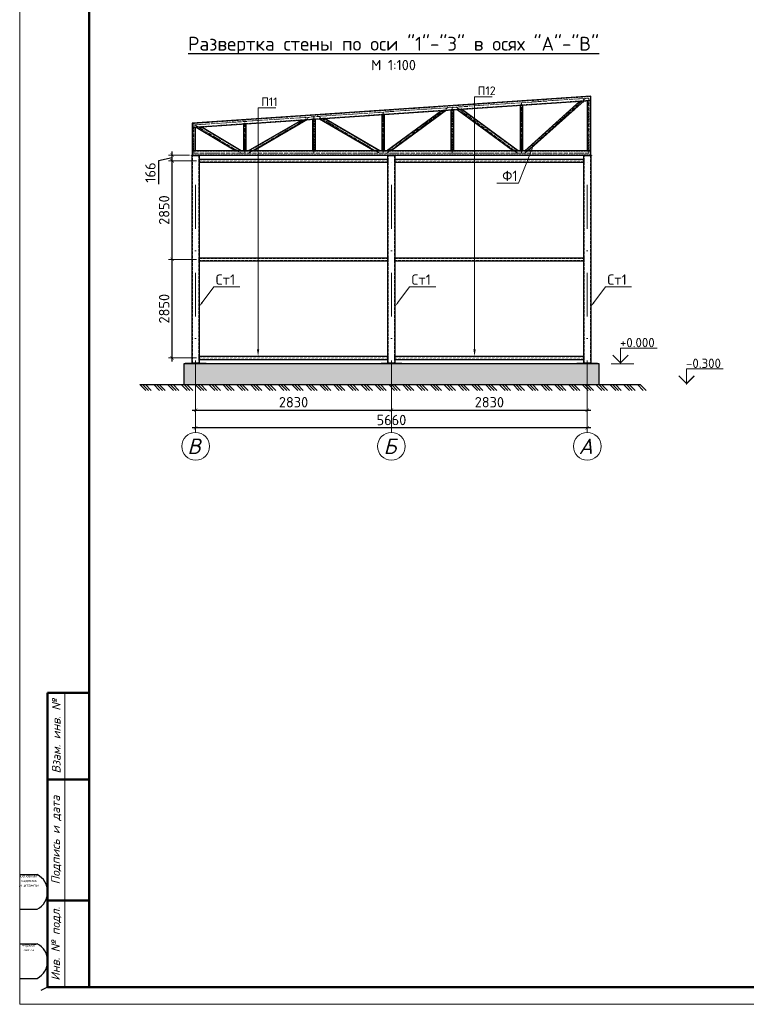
# Model space of a CAD drawing. Header units: millimetres. Extents: x 2842173 to 10151342, y -218675 to 375325.
# Tile 19 of 107: x 2928478 to 2949481, y -99875 to -71410. Entities that reach past the tile are written whole.
import ezdxf
from ezdxf import colors
from ezdxf.entities.mleader import LeaderData, LeaderLine
from ezdxf.enums import TextEntityAlignment as Align
from ezdxf.math import Vec2, Vec3

# ---------------------------------------------------------------- set-up
doc = ezdxf.new("R2010")
doc.units = ezdxf.units.MM
for name, pattern in [('$0$( Hidden )', [0.375, 0.25, -0.125]), ('ACAD_ISO04W100', [30.5, 24, -3, 0.5, -3]), ('DASH', [1.5, 0.5, -0.25, 0.5, -0.25]), ('DASHDOTX2', [50.8, 25.4, -12.7, 0, -12.7])]:
    doc.linetypes.add(name, pattern=pattern)
doc.layers.get('Defpoints').update_dxf_attribs({"color": 255})
doc.layers.add('0_Текст', color=175, linetype='Continuous', lineweight=20)
doc.layers.add('CS_UNPLOTTED', color=171, linetype='Continuous', plot=False)
doc.styles.add('ICOCPEUR', font='isocpeur.ttf')
doc.styles.add('ISO_1.0', font='isocpeui.ttf')
doc.styles.add('ISOCPEUR', font='isocpeur.ttf')
doc.styles.add('ГОСТ300', font='isocpeur.ttf')
doc.styles.add('Оси', font='isocpeui.ttf')
doc.dimstyles.new('ГОСТ 100', dxfattribs={"dimtxt": 300, "dimasz": 100, "dimexe": 100, "dimexo": 80, "dimgap": 80, "dimtad": 1, "dimdec": 0, "dimtxsty": 'ГОСТ300', "dimblk": 'ARCHTICK', "dimcen": 50, "dimdle": 100, "dimadec": 0, "dimazin": 0, "dimtfac": 1, "dimtdec": 0, "dimtmove": 0, "dimatfit": 3, "dimldrblk": 'ARCHTICK', "dimfxl": 1, "dimlwe": 9, "dimarcsym": 0})
doc.dimstyles.new('ГОСТ 50', dxfattribs={"dimtxt": 300, "dimasz": 100, "dimexe": 100, "dimexo": 80, "dimgap": 80, "dimtad": 1, "dimdec": 0, "dimlfac": 0.5, "dimtxsty": 'ГОСТ300', "dimblk": 'ARCHTICK', "dimcen": 50, "dimdle": 100, "dimadec": 0, "dimazin": 0, "dimtfac": 1, "dimtdec": 0, "dimtmove": 0, "dimatfit": 3, "dimldrblk": 'ARCHTICK', "dimfxl": 1, "dimlwe": 9, "dimarcsym": 0})

# ---------------------------------------------------------------- blocks, each defined once
blk = doc.blocks.new('*U20')
at = {"lineweight": 9}
for p, q in [((-20, -5), (-20, 292)), ((400, -5), (-20, -5))]:
    blk.add_line(p, q, dxfattribs=at)
at = {"lineweight": 50}
for p, q in [((0, 0), (0, 287)), ((0, 85), (-12, 85)), ((-12, 0), (-12, 85)), ((0, 60), (-12, 60)), ((0, 25), (-12, 25)), ((0, 0), (-12, 0)), ((395, 0), (0, 0))]:
    blk.add_line(p, q, dxfattribs=at)
at = {"lineweight": 20}
blk.add_line((-7, 85), (-7, 0), dxfattribs=at)
at = {"layer": 'CS_UNPLOTTED'}
for p, q in [((-20, 32.5), (-15, 32.5)), ((-20, 22.5), (-15, 22.5)), ((-20, 12.5), (-15, 12.5)), ((-20, 2.5), (-15, 2.5)), ((-12, 0), (-14, -1))]:
    blk.add_line(p, q, dxfattribs=at)
for centre in [(-17.66, 27.5), (-17.66, 7.5)]:
    blk.add_arc(centre, 5.67, 298.0574, 61.9426, dxfattribs=at)
at = {"layer": '0_Текст', "char_height": 2.5, "attachment_point": 5, "rotation": 90, "style": 'ISO_1.0'}
for s, insert, width in [('Взам. инв. №', (-9.5, 72.5), 25), ('Подпись и дата', (-9.5, 42.5), 35), ('Инв. № подл.', (-9.5, 12.5), 25)]:
    blk.add_mtext(s, dxfattribs=dict(at, insert=insert, width=width))
at = {"layer": 'CS_UNPLOTTED', "char_height": 0.8, "width": 5, "attachment_point": 2, "style": 'ISO_1.0'}
for s, insert in [('Основная надпись \\Pи штампы', (-17.5, 32.5)), ('Формат листа', (-17.5, 12.5))]:
    blk.add_mtext(s, dxfattribs=dict(at, insert=insert))
blk = doc.blocks.new('*U293')
at = {"color": 0, "lineweight": -2}
for p, q in [((0, 0), (85, -85)), ((40, 0), (125, -85)), ((80, 0), (165, -85)), ((200, 0), (285, -85)), ((240, 0), (325, -85)), ((280, 0), (365, -85)), ((400, 0), (484, -85)), ((439, 0), (524, -85)), ((479, 0), (564, -85)), ((599, 0), (684, -85)), ((639, 0), (724, -85)), ((679, 0), (764, -85)), ((799, 0), (884, -85)), ((839, 0), (924, -85)), ((879, 0), (964, -85)), ((999, 0), (1084, -85)), ((1039, 0), (1124, -85)), ((1079, 0), (1164, -85)), ((1199, 0), (1283, -85)), ((1239, 0), (1323, -85)), ((1278, 0), (1363, -85)), ((1398, 0), (1483, -85)), ((1438, 0), (1523, -85)), ((1478, 0), (1563, -85)), ((1598, 0), (1683, -85)), ((1638, 0), (1723, -85)), ((1678, 0), (1763, -85)), ((1798, 0), (1883, -85)), ((1838, 0), (1923, -85)), ((1878, 0), (1963, -85)), ((1998, 0), (2083, -85)), ((2038, 0), (2122, -85)), ((2078, 0), (2162, -85)), ((2197, 0), (2282, -85)), ((2237, 0), (2322, -85)), ((2277, 0), (2362, -85)), ((2397, 0), (2482, -85)), ((2437, 0), (2522, -85)), ((2477, 0), (2562, -85)), ((2597, 0), (2682, -85)), ((2637, 0), (2722, -85)), ((2677, 0), (2762, -85)), ((2797, 0), (2882, -85)), ((2837, 0), (2922, -85)), ((2877, 0), (2961, -85)), ((2996, 0), (3081, -85)), ((3036, 0), (3121, -85)), ((3076, 0), (3161, -85)), ((3196, 0), (3281, -85)), ((3236, 0), (3321, -85)), ((3276, 0), (3361, -85)), ((3396, 0), (3481, -85)), ((3436, 0), (3521, -85)), ((3476, 0), (3561, -85)), ((3596, 0), (3681, -85)), ((3636, 0), (3721, -85)), ((3676, 0), (3761, -85)), ((3796, 0), (3880, -85)), ((3835, 0), (3920, -85)), ((3875, 0), (3960, -85)), ((3995, 0), (4080, -85)), ((4035, 0), (4120, -85)), ((4075, 0), (4160, -85)), ((4195, 0), (4280, -85)), ((4235, 0), (4320, -85)), ((4275, 0), (4360, -85)), ((4395, 0), (4480, -85)), ((4435, 0), (4520, -85)), ((4475, 0), (4560, -85)), ((4595, 0), (4679, -85)), ((4635, 0), (4719, -85)), ((4675, 0), (4759, -85)), ((4794, 0), (4879, -85)), ((4834, 0), (4919, -85)), ((4874, 0), (4959, -85)), ((4994, 0), (5079, -85)), ((5034, 0), (5119, -85)), ((5074, 0), (5159, -85)), ((5194, 0), (5279, -85)), ((5234, 0), (5319, -85)), ((5274, 0), (5359, -85)), ((5394, 0), (5479, -85)), ((5434, 0), (5518, -85)), ((5474, 0), (5558, -85)), ((5593, 0), (5678, -85)), ((5633, 0), (5718, -85)), ((5673, 0), (5758, -85)), ((5793, 0), (5878, -85)), ((5833, 0), (5918, -85)), ((5873, 0), (5958, -85)), ((5993, 0), (6078, -85)), ((6033, 0), (6118, -85)), ((6073, 0), (6158, -85)), ((6193, 0), (6278, -85)), ((6233, 0), (6318, -85)), ((6273, 0), (6357, -85)), ((6392, 0), (6477, -85)), ((6432, 0), (6517, -85)), ((6472, 0), (6557, -85)), ((6592, 0), (6677, -85)), ((6632, 0), (6717, -85)), ((6672, 0), (6757, -85)), ((6792, 0), (6877, -85)), ((6832, 0), (6917, -85)), ((6872, 0), (6957, -85)), ((6992, 0), (7077, -85)), ((7032, 0), (7117, -85)), ((7072, 0), (7157, -85)), ((7192, 0), (7276, -85)), ((7231, 0), (7316, -85))]:
    blk.add_line(p, q, dxfattribs=at)
blk = doc.blocks.new('*U324')
at = {"color": 0, "linetype": 'DASHDOTX2', "lineweight": -2, "ltscale": 50}
blk.add_line((0, 1209), (0, 8255), dxfattribs=at)
at = {"color": 0, "linetype": 'DASHDOTX2', "lineweight": -2, "ltscale": 30}
blk.add_lwpolyline([(0, 400), (0, 1209)], dxfattribs=at)
at = {"color": 0, "linetype": 'Continuous', "lineweight": -2}
blk.add_circle((0, 0), 400, dxfattribs=at)
at = {"style": 'Оси'}
blk.add_attdef('OS1', text='', height=450, dxfattribs=at).set_placement((-44, 0), align=Align.MIDDLE_CENTER)
blk = doc.blocks.new('_ArchTick')
at = {"color": 0, "linetype": 'ByBlock', "const_width": 0.15}
blk.add_lwpolyline([(-0.5, -0.5), (0.5, 0.5)], dxfattribs=at)
blk = doc.blocks.new('*D326')
at = {"color": 0, "lineweight": 9, "transparency": 16777216}
for p, q in [((2933564, -82050), (2933564, -82799)), ((2939223, -82036), (2939223, -82799))]:
    blk.add_line(p, q, dxfattribs=at)
at = {"color": 0, "lineweight": -2, "transparency": 16777216}
blk.add_line((2933464, -82699), (2939323, -82699), dxfattribs=at)
at = {"layer": 'Defpoints', "color": 0, "transparency": 16777216}
for p in [(2933564, -81970), (2939223, -81956), (2939223, -82699)]:
    blk.add_point(p, dxfattribs=at)
at = {"color": 0, "lineweight": -2, "transparency": 16777216, "xscale": 100, "yscale": 100, "zscale": 100, "rotation": 180}
blk.add_blockref('_ArchTick', (2933564, -82699), dxfattribs=at)
at = {"color": 0, "lineweight": -2, "transparency": 16777216, "xscale": 100, "yscale": 100, "zscale": 100}
blk.add_blockref('_ArchTick', (2939223, -82699), dxfattribs=at)
at = {"color": 0, "transparency": 16777216, "insert": (2936393, -82469), "char_height": 300, "attachment_point": 5, "style": 'ГОСТ300'}
blk.add_mtext('2830', dxfattribs=at)
blk = doc.blocks.new('*D327')
at = {"color": 0, "lineweight": 9, "transparency": 16777216}
for p, q in [((2939224, -82036), (2939224, -82799)), ((2944884, -82168), (2944884, -82799))]:
    blk.add_line(p, q, dxfattribs=at)
at = {"color": 0, "lineweight": -2, "transparency": 16777216}
blk.add_line((2939124, -82699), (2944984, -82699), dxfattribs=at)
at = {"layer": 'Defpoints', "color": 0, "transparency": 16777216}
for p in [(2939224, -81956), (2944884, -82088), (2944884, -82699)]:
    blk.add_point(p, dxfattribs=at)
at = {"color": 0, "lineweight": -2, "transparency": 16777216, "xscale": 100, "yscale": 100, "zscale": 100, "rotation": 180}
blk.add_blockref('_ArchTick', (2939224, -82699), dxfattribs=at)
at = {"color": 0, "lineweight": -2, "transparency": 16777216, "xscale": 100, "yscale": 100, "zscale": 100}
blk.add_blockref('_ArchTick', (2944884, -82699), dxfattribs=at)
at = {"color": 0, "transparency": 16777216, "insert": (2942054, -82469), "char_height": 300, "attachment_point": 5, "style": 'ГОСТ300'}
blk.add_mtext('2830', dxfattribs=at)
blk = doc.blocks.new('*D328')
at = {"color": 0, "lineweight": 9, "transparency": 16777216}
for p, q in [((2933564, -82571), (2933564, -83313)), ((2944884, -82571), (2944884, -83313))]:
    blk.add_line(p, q, dxfattribs=at)
at = {"color": 0, "lineweight": -2, "transparency": 16777216}
blk.add_line((2944984, -83213), (2933464, -83213), dxfattribs=at)
at = {"layer": 'Defpoints', "color": 0, "transparency": 16777216}
for p in [(2933564, -82491), (2944884, -82491), (2933564, -83213)]:
    blk.add_point(p, dxfattribs=at)
at = {"color": 0, "lineweight": -2, "transparency": 16777216, "xscale": 100, "yscale": 100, "zscale": 100, "rotation": 180}
blk.add_blockref('_ArchTick', (2933564, -83213), dxfattribs=at)
at = {"color": 0, "lineweight": -2, "transparency": 16777216, "xscale": 100, "yscale": 100, "zscale": 100}
blk.add_blockref('_ArchTick', (2944884, -83213), dxfattribs=at)
at = {"color": 0, "transparency": 16777216, "insert": (2939224, -82983), "char_height": 300, "attachment_point": 5, "style": 'ГОСТ300'}
blk.add_mtext('5660', dxfattribs=at)
blk = doc.blocks.new('*D333')
at = {"color": 0, "lineweight": -2, "transparency": 16777216}
blk.add_line((2932884, -81290), (2932884, -78240), dxfattribs=at)
at = {"color": 0, "lineweight": 9, "transparency": 16777216}
for p, q in [((2933584, -78340), (2932784, -78340)), ((2933584, -81190), (2932784, -81190))]:
    blk.add_line(p, q, dxfattribs=at)
at = {"layer": 'Defpoints', "color": 0, "transparency": 16777216}
for p in [(2932884, -78340), (2933664, -78340), (2933664, -81190)]:
    blk.add_point(p, dxfattribs=at)
at = {"color": 0, "lineweight": -2, "transparency": 16777216, "xscale": 100, "yscale": 100, "zscale": 100}
for p, rotation in [((2932884, -78340), 90), ((2932884, -81190), 270)]:
    blk.add_blockref('_ArchTick', p, dxfattribs=dict(at, rotation=rotation))
at = {"color": 0, "transparency": 16777216, "insert": (2932654, -79765), "char_height": 300, "attachment_point": 5, "rotation": 90, "style": 'ГОСТ300'}
blk.add_mtext('2850', dxfattribs=at)
blk = doc.blocks.new('*D334')
at = {"color": 0, "lineweight": -2, "transparency": 16777216}
blk.add_line((2932884, -78440), (2932884, -75390), dxfattribs=at)
at = {"color": 0, "lineweight": 9, "transparency": 16777216}
for p, q in [((2933584, -75490), (2932784, -75490)), ((2933584, -78340), (2932784, -78340))]:
    blk.add_line(p, q, dxfattribs=at)
at = {"layer": 'Defpoints', "color": 0, "transparency": 16777216}
for p in [(2932884, -75490), (2933664, -75490), (2933664, -78340)]:
    blk.add_point(p, dxfattribs=at)
at = {"color": 0, "lineweight": -2, "transparency": 16777216, "xscale": 100, "yscale": 100, "zscale": 100}
for p, rotation in [((2932884, -75490), 90), ((2932884, -78340), 270)]:
    blk.add_blockref('_ArchTick', p, dxfattribs=dict(at, rotation=rotation))
at = {"color": 0, "transparency": 16777216, "insert": (2932654, -76915), "char_height": 300, "attachment_point": 5, "rotation": 90, "style": 'ГОСТ300'}
blk.add_mtext('2850', dxfattribs=at)
blk = doc.blocks.new('*D335')
at = {"color": 0, "lineweight": -2, "transparency": 16777216}
for p, q in [((2932884, -75407), (2932486, -75495)), ((2932884, -75590), (2932884, -75224)), ((2932486, -75495), (2932486, -76165))]:
    blk.add_line(p, q, dxfattribs=at)
at = {"color": 0, "lineweight": 9, "transparency": 16777216}
for p, q in [((2933384, -75324), (2932784, -75324)), ((2933584, -75490), (2932784, -75490))]:
    blk.add_line(p, q, dxfattribs=at)
at = {"layer": 'Defpoints', "color": 0, "transparency": 16777216}
for p in [(2932884, -75324), (2933464, -75324), (2933664, -75490)]:
    blk.add_point(p, dxfattribs=at)
at = {"color": 0, "lineweight": -2, "transparency": 16777216, "xscale": 100, "yscale": 100, "zscale": 100}
for p, rotation in [((2932884, -75324), 90), ((2932884, -75490), 270)]:
    blk.add_blockref('_ArchTick', p, dxfattribs=dict(at, rotation=rotation))
at = {"color": 0, "transparency": 16777216, "insert": (2932256, -75830), "char_height": 300, "attachment_point": 5, "rotation": 90, "style": 'ГОСТ300'}
blk.add_mtext('166', dxfattribs=at)

msp = doc.modelspace()

# ---------------------------------------------------------------- hatches: boundary and pattern name
at = {"linetype": 'ByBlock', "lineweight": 25}
h = msp.add_hatch(dxfattribs=at)
h.set_pattern_fill('AR-CONC', color=0, scale=2.5)
h.set_pattern_definition([(50, (2933223.54, -81956.35), (455.462, -39.848), [47.625, -523.875]), (355, (2933223.54, -81956.35), (-88.109, 477.642), [38.1, -419.101]), (100.4514, (2933261.5, -81959.67), (367.353, 437.794), [40.475, -445.226]), (46.184, (2933223.54, -81829.35), (677.698, -105.106), [71.438, -785.812]), (96.6356, (2933280, -81838.1), (593.51, 618.565), [60.713, -667.84]), (351.184, (2933223.54, -81829.35), (593.51, 618.565), [57.15, -628.65]), (21, (2933287.04, -81861.1), (379.036, -255.663), [47.625, -523.875]), (326, (2933287.04, -81861.1), (154.505, 460.47), [38.1, -419.1]), (71.4514, (2933318.63, -81882.4), (533.541, 204.807), [40.475, -445.225]), (37.5, (2933223.54, -81956.35), (7.7215, 211.3876), [0, -414.02, 0, -425.45, 0, -420.6875]), (7.5, (2933223.54, -81956.35), (167.049, 250.4514), [0, -242.57, 0, -404.495, 0, -160.3375]), (327.5, (2933081.94, -81956.35), (338.9765, -14.3219), [0, -158.75, 0, -495.3, 0, -657.225]), (317.5, (2933018.44, -81956.35), (370.323, 63.566), [0, -206.375, 0, -328.93, 0, -466.725])])
h.paths.add_polyline_path([(2945223.724, -81356.348), (2933223.544, -81356.348), (2933223.544, -81956.348), (2945223.724, -81956.348)])

# ---------------------------------------------------------------- linework, layer by layer
for p, q in [((2944983.721, -73625.095), (2933463.55, -74405.555)), ((2933463.55, -74405.555), (2933943.698, -74373.027))]:
    msp.add_line(p, q)
at = {"color": 6, "linetype": 'ACAD_ISO04W100', "lineweight": 5, "ltscale": 5}
for p, q in [((2944933.721, -73678.437), (2933513.55, -74452.412)), ((2943073.573, -75274.348), (2944819.388, -73685.865)), ((2944933.721, -75274.348), (2944933.721, -73678.437)), ((2939083.621, -75274.348), (2940863.816, -73942.858)), ((2940983.721, -75274.348), (2940983.721, -73935.068)), ((2941084.467, -73928.522), (2942883.82, -75274.348)), ((2942983.721, -75274.348), (2942983.721, -73805.128)), ((2935078.708, -75274.348), (2936852.646, -74223.506)), ((2936983.721, -75274.348), (2936983.721, -74194.948)), ((2937078.519, -74188.789), (2938890.293, -75274.348)), ((2938983.721, -75274.348), (2938983.721, -74065.008)), ((2933513.55, -75274.348), (2933513.55, -74432.088)), ((2933542.013, -74450.241), (2934889.894, -75274.348)), ((2934983.721, -75274.348), (2934983.721, -74324.888)), ((2944933.721, -75264.348), (2933463.55, -75264.348))]:
    msp.add_line(p, q, dxfattribs=at)
at = {"color": 0, "linetype": 'ByBlock', "lineweight": 9}
msp.add_line((2945572.706, -81356.348), (2946231.796, -81356.348), dxfattribs=at)
at = {"lineweight": 30}
msp.add_line((2931951.718, -81956.348), (2946414.716, -81956.348), dxfattribs=at)
at = {"color": 5, "lineweight": 30}
for points in [[(2944983.721, -73745.348), (2944983.721, -73625.095), (2933463.55, -74405.555), (2933463.55, -74525.808), (2944983.721, -73745.348)], [(2942883.721, -75204.348), (2941246.937, -73998.852), (2941122.175, -74006.957), (2942750.221, -75204.348), (2942883.721, -75204.348)], [(2943083.721, -75204.348), (2944671.956, -73766.116), (2944799.256, -73757.845), (2943173.3, -75204.348), (2943083.721, -75204.348)], [(2938883.721, -75204.348), (2937288.375, -74267.077), (2937147.897, -74276.204), (2938729.968, -75204.348), (2938883.721, -75204.348)], [(2939083.721, -75204.348), (2940669.049, -74037.243), (2940817.504, -74027.598), (2939217.221, -75204.348), (2939083.721, -75204.348)], [(2934883.721, -75204.349), (2933722.054, -74508.692), (2933579.423, -74517.958), (2934725.052, -75204.348), (2934883.721, -75204.349)], [(2935083.721, -75204.348), (2936624.458, -74311.665), (2936801.625, -74299.663), (2935242.522, -75204.348), (2935083.721, -75204.348)]]:
    msp.add_lwpolyline(points, dxfattribs=at)
at = {"color": 5, "linetype": 'DASH', "ltscale": 100}
for points in [[(2944983.721, -73739.323), (2944983.721, -73631.095), (2933463.55, -74411.568), (2933463.55, -74519.796)], [(2942873.717, -75204.348), (2941237.715, -73999.451), (2941131.396, -74006.358), (2942760.242, -75204.348)], [(2943017.721, -73878.745), (2942949.721, -73883.163), (2942949.721, -75204.348), (2943017.721, -75204.348)], [(2943092.593, -75204.348), (2944681.638, -73765.487), (2944789.602, -73758.473), (2943164.457, -75204.348)], [(2944977.721, -73745.738), (2944889.721, -73751.733), (2944889.721, -75204.348), (2944977.721, -75204.348)], [(2937017.717, -74285.229), (2936949.717, -74289.647), (2936949.721, -75204.348), (2937017.721, -75204.348)], [(2938873.717, -75204.348), (2937279.545, -74267.651), (2937156.724, -74275.63), (2938739.989, -75204.348)], [(2939017.718, -74149.512), (2938949.718, -74153.93), (2938949.721, -75204.348), (2939017.721, -75204.348)], [(2939093.724, -75204.348), (2940680.024, -74036.53), (2940806.528, -74028.311), (2939207.2, -75204.348)], [(2941017.72, -74014.24), (2940949.72, -74018.658), (2940949.721, -75204.348), (2941017.721, -75204.348)], [(2933557.55, -74519.423), (2933469.55, -74525.418), (2933469.55, -75204.348), (2933557.55, -75204.348)], [(2934873.717, -75204.349), (2933713.273, -74509.262), (2933588.203, -74517.388), (2934735.074, -75204.348)], [(2935017.716, -74420.501), (2934949.716, -74425.141), (2934949.721, -75204.348), (2935017.721, -75204.348)], [(2935093.724, -75204.348), (2936635.434, -74310.952), (2936790.649, -74300.376), (2935232.501, -75204.348)], [(2944983.721, -75318.348), (2944983.721, -75210.348), (2933463.55, -75210.348), (2933463.55, -75318.348)]]:
    msp.add_lwpolyline(points, close=True, dxfattribs=at)
at = {"color": 5, "lineweight": 30}
for points in [[(2943023.734, -73878.354), (2942943.721, -73883.553), (2942943.721, -75204.348), (2943023.721, -75204.348)], [(2944983.734, -73745.348), (2944883.721, -73752.123), (2944883.721, -75204.348), (2944983.721, -75204.348)], [(2937023.731, -74284.838), (2936943.717, -74290.037), (2936943.721, -75204.348), (2937023.721, -75204.348)], [(2939023.732, -74149.121), (2938943.718, -74154.32), (2938943.721, -75204.348), (2939023.721, -75204.348)], [(2941023.733, -74013.849), (2940943.72, -74019.047), (2940943.721, -75204.348), (2941023.721, -75204.348)], [(2933563.55, -74519.034), (2933463.55, -74525.808), (2933463.55, -75204.348), (2933563.55, -75204.348)], [(2935023.729, -74420.11), (2934943.716, -74425.531), (2934943.721, -75204.348), (2935023.721, -75204.348)], [(2944983.721, -75324.348), (2944983.721, -75204.348), (2933463.55, -75204.348), (2933463.55, -75324.348)]]:
    msp.add_lwpolyline(points, close=True, dxfattribs=at)
at = {"color": 0, "linetype": 'ByBlock', "lineweight": 30}
for points in [[(2933443.55, -75324.348), (2933683.55, -75324.348), (2933683.55, -75340.348), (2933443.55, -75340.348)], [(2939103.677, -75324.348), (2939343.677, -75324.348), (2939343.677, -75340.348), (2939103.677, -75340.348)], [(2944763.721, -75324.348), (2945003.721, -75324.348), (2945003.721, -75340.348), (2944763.721, -75340.348)], [(2933263.55, -81340.348), (2933863.55, -81340.348), (2933863.55, -81356.348), (2933263.55, -81356.348)], [(2938923.677, -81340.348), (2939523.677, -81340.348), (2939523.677, -81356.348), (2938923.677, -81356.348)], [(2944583.721, -81340.348), (2945183.721, -81340.348), (2945183.721, -81356.348), (2944583.721, -81356.348)]]:
    msp.add_lwpolyline(points, close=True, dxfattribs=at)
at = {"lineweight": 30}
for points in [[(2933463.55, -81340.348), (2933463.55, -75340.348), (2933663.55, -75340.348), (2933663.55, -81340.348)], [(2939123.677, -81340.348), (2939123.677, -75340.348), (2939323.677, -75340.348), (2939323.677, -81340.348)], [(2944783.721, -81340.348), (2944783.721, -75340.348), (2944983.721, -75340.348), (2944983.721, -81340.348)]]:
    msp.add_lwpolyline(points, close=True, dxfattribs=at)
at = {"color": 0, "linetype": '$0$( Hidden )', "ltscale": 300}
for points in [[(2933473.55, -81340.348), (2933473.55, -75340.348), (2933653.55, -75340.348), (2933653.55, -81340.348)], [(2939133.677, -81340.348), (2939133.677, -75340.348), (2939313.677, -75340.348), (2939313.677, -81340.348)], [(2944793.721, -81340.348), (2944793.721, -75340.348), (2944973.721, -75340.348), (2944973.721, -81340.348)], [(2933663.548, -75450.348), (2939123.675, -75450.348), (2939123.675, -75530.348), (2933663.548, -75530.348)], [(2939323.675, -75450.348), (2944783.719, -75450.348), (2944783.719, -75530.348), (2939323.675, -75530.348)], [(2933663.55, -78300.348), (2939123.677, -78300.348), (2939123.677, -78380.348), (2933663.55, -78380.348)], [(2939323.677, -78300.348), (2944783.721, -78300.348), (2944783.721, -78380.348), (2939323.677, -78380.348)], [(2933663.552, -81150.348), (2939123.677, -81150.348), (2939123.677, -81230.348), (2933663.552, -81230.348)], [(2939323.679, -81150.348), (2944783.721, -81150.348), (2944783.721, -81230.348), (2939323.679, -81230.348)]]:
    msp.add_lwpolyline(points, close=True, dxfattribs=at)
at = {"color": 0, "linetype": 'ByBlock', "lineweight": 30, "ltscale": 50}
for points in [[(2933663.548, -75440.348), (2939123.675, -75440.348), (2939123.675, -75540.348), (2933663.548, -75540.348)], [(2939323.675, -75440.348), (2944783.719, -75440.348), (2944783.719, -75540.348), (2939323.675, -75540.348)], [(2933663.55, -78290.348), (2939123.677, -78290.348), (2939123.677, -78390.348), (2933663.55, -78390.348)], [(2939323.677, -78290.348), (2944783.721, -78290.348), (2944783.721, -78390.348), (2939323.677, -78390.348)], [(2933663.552, -81140.348), (2939123.677, -81140.348), (2939123.677, -81240.348), (2933663.552, -81240.348)], [(2939323.679, -81140.348), (2944783.721, -81140.348), (2944783.721, -81240.348), (2939323.679, -81240.348)]]:
    msp.add_lwpolyline(points, close=True, dxfattribs=at)
at = {"color": 0, "linetype": 'ByBlock', "lineweight": 9}
for points in [[(2945617.706, -81105.896, 36, 36, 0), (2945842.706, -81330.896, 36, 36, 0), (2946067.706, -81105.896, 36, 36, 0)], [(2947528.188, -81705.896, 36, 36, 0), (2947753.188, -81930.896, 36, 36, 0), (2947978.188, -81705.896, 36, 36, 0)]]:
    msp.add_lwpolyline(points, format="xyseb", dxfattribs=at)
for points in [[(2945842.706, -81356.348), (2945842.706, -80906.348), (2946901.062, -80906.348)], [(2947753.188, -81956.348), (2947753.188, -81506.348), (2948811.543, -81506.348)]]:
    msp.add_lwpolyline(points, dxfattribs=at)
at = {"lineweight": 30}
msp.add_lwpolyline([(2945223.724, -81956.348), (2945223.724, -81356.348), (2933223.544, -81356.348), (2933223.544, -81956.348)], dxfattribs=at)

# ---------------------------------------------------------------- block references
at = {"color": 0, "ltscale": 30, "xscale": 100, "yscale": 100, "zscale": 100}
msp.add_blockref('*U20', (2930484.712, -99375.181), dxfattribs=at)
at = {"color": 248, "lineweight": 9, "true_color": 0x641213}
for p, values in [((2933563.55, -83743.256), {'OS1': 'B'}), ((2939223.677, -83743.256), {'OS1': 'Б'}), ((2944883.721, -83743.256), {'OS1': 'A'})]:
    msp.add_blockref('*U324', p, dxfattribs=at).add_auto_attribs(values)
at = {"xscale": 2, "yscale": 2, "zscale": 2}
msp.add_blockref('*U293', (2931951.718, -81956.348), dxfattribs=at)

# ---------------------------------------------------------------- texts
at = {"color": 0, "linetype": 'ByBlock', "lineweight": 9, "style": 'ГОСТ300'}
for s, p in [('+0.000', (2945829.403, -80879.294)), ('-0.300', (2947739.885, -81479.294))]:
    msp.add_text(s, height=270, dxfattribs=at).set_placement(p)
at = {"color": 7, "lineweight": 25, "ltscale": 50, "insert": (2939284.256, -72388.035), "char_height": 300, "width": 12579.60388, "attachment_point": 5, "style": 'ICOCPEUR'}
msp.add_mtext('{\\H1.33333x;\\L\\C256;Развертка стены по оси "1"-"3" в осях "A"-"B"\\H0.9375x;\\P\\H0.8x;\\lМ 1:100}', dxfattribs=at)

# ---------------------------------------------------------------- dimensions: what is measured, and where the dimension line sits
dim = msp.add_linear_dim(base=(2932884.302, -75324.348), p1=(2933663.548, -75490.348), p2=(2933463.55, -75324.348), angle=90, dimstyle='ГОСТ 100', override={"dimtmove": 1})
dim.commit()
dim.dimension.update_dxf_attribs({"geometry": '*D335', "text_midpoint": (2932485.525, -75574.85), "dimtype": 160})
dim = msp.add_linear_dim(base=(2932884.302, -75490.348), p1=(2933663.55, -78340.348), p2=(2933663.548, -75490.348), angle=90, dimstyle='ГОСТ 100', override={"dimtmove": 1})
dim.commit()
dim.dimension.update_dxf_attribs({"geometry": '*D334', "text_midpoint": (2932654.302, -76915.348)})
dim = msp.add_linear_dim(base=(2932884.302, -78340.348), p1=(2933663.552, -81190.348), p2=(2933663.55, -78340.348), angle=90, dimstyle='ГОСТ 100')
dim.commit()
dim.dimension.update_dxf_attribs({"geometry": '*D333', "text_midpoint": (2932654.302, -79765.348)})
for base, p1, p2, picture, middle in [((2939223.17, -82698.773), (2933563.55, -81970.059), (2939223.17, -81956.348), '*D326', (2936393.36, -82468.773)), ((2944883.721, -82698.773), (2939223.677, -81956.348), (2944883.721, -82088.141), '*D327', (2942053.699, -82468.773)), ((2933563.55, -83213.301), (2944883.721, -82491.077), (2933563.55, -82491.077), '*D328', (2939223.636, -82983.301))]:
    dim = msp.add_linear_dim(base=base, p1=p1, p2=p2, dimstyle='ГОСТ 50')
    dim.commit()
    dim.dimension.update_dxf_attribs({"geometry": picture, "text_midpoint": middle})

# ---------------------------------------------------------------- leaders
at = {"color": 0, "linetype": 'ByBlock', "lineweight": 9}
ml = msp.add_multileader_mtext('Standard', dxfattribs=at)
ml.set_content('\\pxi-2,l3,qc,t3;П12 ', style='ISOCPEUR')
ml.set_leader_properties(lineweight=0)
ml.build(insert=Vec2(0, 0))
ml.multileader.update_dxf_attribs({"text_left_attachment_type": 6, "text_right_attachment_type": 6, "dogleg_length": 0, "arrow_head_size": 200})
ctx = ml.context
ctx.base_point, ctx.char_height, ctx.arrow_head_size, ctx.plane_origin = Vec3(2941626.152, -73640.003), 250, 200, Vec3(2937380.107, -77672.733)
ctx.left_attachment, ctx.right_attachment, ctx.text_align_type = 6, 6, 1
notes = []
notes.append((ctx, [(0, (1, 1, 0), (2941626.152, -73640.003), (1, 0), 0, [(2, [(2941626.152, -81140.348), (2941626.152, -78290.349), (2941626.152, -75440.348)], 0, [])])]))
ctx.mtext.insert, ctx.mtext.width, ctx.mtext.alignment, ctx.mtext.flow_direction = Vec3(2941853.152, -73340.003), 502.5, 2, 5
ml = msp.add_multileader_mtext('Standard', dxfattribs=at)
ml.set_content('\\pxi-2,l3,qc,t3;П11 ', style='ISOCPEUR')
ml.set_leader_properties(lineweight=0)
ml.build(insert=Vec2(0, 0))
ml.multileader.update_dxf_attribs({"text_left_attachment_type": 6, "text_right_attachment_type": 6, "dogleg_length": 0, "arrow_head_size": 200})
ctx = ml.context
ctx.base_point, ctx.char_height, ctx.arrow_head_size, ctx.plane_origin = Vec3(2935369.057, -73958.485), 250, 200, Vec3(2931123.011, -77672.733)
ctx.left_attachment, ctx.right_attachment, ctx.text_align_type = 6, 6, 1
notes.append((ctx, [(0, (1, 1, 0), (2935369.057, -73958.485), (1, 0), 0, [(2, [(2935369.057, -81140.348), (2935369.057, -78290.349), (2935369.057, -75440.348)], 0, [])])]))
ctx.mtext.insert, ctx.mtext.width, ctx.mtext.alignment, ctx.mtext.flow_direction = Vec3(2935571.057, -73658.485), 502.5, 2, 5
at = {"color": 5, "linetype": 'ByBlock', "lineweight": 20}
ml = msp.add_multileader_mtext('Standard', dxfattribs=at)
ml.set_content('Ф1', color=5, style='ГОСТ300')
ml.set_leader_properties(lineweight=0)
ml.build(insert=Vec2(0, 0))
ml.multileader.update_dxf_attribs({"text_left_attachment_type": 6, "text_right_attachment_type": 6, "dogleg_length": 50, "arrow_head_size": 150})
ctx = ml.context
ctx.base_point, ctx.char_height, ctx.arrow_head_size, ctx.plane_origin = Vec3(2942450.488, -76135.156), 300, 150, Vec3(2943583.055, -73822.824)
ctx.left_attachment, ctx.right_attachment, ctx.text_align_type = 6, 6, 1
notes.append((ctx, [(1, (1, 1, 0), (2942894.488, -76135.156), (-1, 0), 50, [(0, [(2943318.006, -75075.613)], 0, [])])]))
ctx.mtext.insert, ctx.mtext.alignment, ctx.mtext.flow_direction = Vec3(2942647.488, -75775.156), 2, 5
ml = msp.add_multileader_mtext('Standard', dxfattribs=at)
ml.set_content('Ст1', color=5, style='ГОСТ300')
ml.set_leader_properties(lineweight=0)
ml.build(insert=Vec2(0, 0))
ml.multileader.update_dxf_attribs({"text_left_attachment_type": 6, "text_right_attachment_type": 6, "dogleg_length": 50, "arrow_head_size": 150})
ctx = ml.context
ctx.base_point, ctx.char_height, ctx.arrow_head_size, ctx.plane_origin = Vec3(2934137.068, -79134.884), 300, 150, Vec3(2933398.501, -78453.245)
ctx.left_attachment, ctx.right_attachment, ctx.text_align_type = 6, 6, 1
notes.append((ctx, [(1, (1, 1, 0), (2934087.068, -79134.884), (1, 0), 50, [(0, [(2933663.55, -79706.034)], 0, [])])]))
ctx.mtext.insert, ctx.mtext.alignment, ctx.mtext.flow_direction = Vec3(2934424.068, -78774.884), 2, 5
ml = msp.add_multileader_mtext('Standard', dxfattribs=at)
ml.set_content('Ст1', color=5, style='ГОСТ300')
ml.set_leader_properties(lineweight=0)
ml.build(insert=Vec2(0, 0))
ml.multileader.update_dxf_attribs({"text_left_attachment_type": 6, "text_right_attachment_type": 6, "dogleg_length": 50, "arrow_head_size": 150})
ctx = ml.context
ctx.base_point, ctx.char_height, ctx.arrow_head_size, ctx.plane_origin = Vec3(2939797.195, -79134.884), 300, 150, Vec3(2939058.628, -78453.245)
ctx.left_attachment, ctx.right_attachment, ctx.text_align_type = 6, 6, 1
notes.append((ctx, [(1, (1, 1, 0), (2939747.195, -79134.884), (1, 0), 50, [(0, [(2939323.677, -79706.034)], 0, [])])]))
ctx.mtext.insert, ctx.mtext.alignment, ctx.mtext.flow_direction = Vec3(2940084.195, -78774.884), 2, 5
ml = msp.add_multileader_mtext('Standard', dxfattribs=at)
ml.set_content('Ст1', color=5, style='ГОСТ300')
ml.set_leader_properties(lineweight=0)
ml.build(insert=Vec2(0, 0))
ml.multileader.update_dxf_attribs({"text_left_attachment_type": 6, "text_right_attachment_type": 6, "dogleg_length": 50, "arrow_head_size": 150})
ctx = ml.context
ctx.base_point, ctx.char_height, ctx.arrow_head_size, ctx.plane_origin = Vec3(2945457.239, -79134.884), 300, 150, Vec3(2944718.672, -78453.245)
ctx.left_attachment, ctx.right_attachment, ctx.text_align_type = 6, 6, 1
notes.append((ctx, [(1, (1, 1, 0), (2945407.239, -79134.884), (1, 0), 50, [(0, [(2944983.721, -79706.034)], 0, [])])]))
ctx.mtext.insert, ctx.mtext.alignment, ctx.mtext.flow_direction = Vec3(2945744.239, -78774.884), 2, 5
for ctx, leaders in notes:
    for number, flags, end, landing, length, lines in leaders:
        leader = LeaderData()
        leader.index, (leader.has_last_leader_line, leader.has_dogleg_vector, leader.attachment_direction) = number, flags
        leader.last_leader_point, leader.dogleg_vector, leader.dogleg_length = Vec3(end), Vec3(landing), length
        for number, points, colour, breaks in lines:
            line = LeaderLine()
            line.index, line.vertices, line.color, line.breaks = number, Vec3.list(points), colors.encode_raw_color(colour), breaks
            leader.lines.append(line)
        ctx.leaders.append(leader)

doc.saveas('drawing.dxf')
